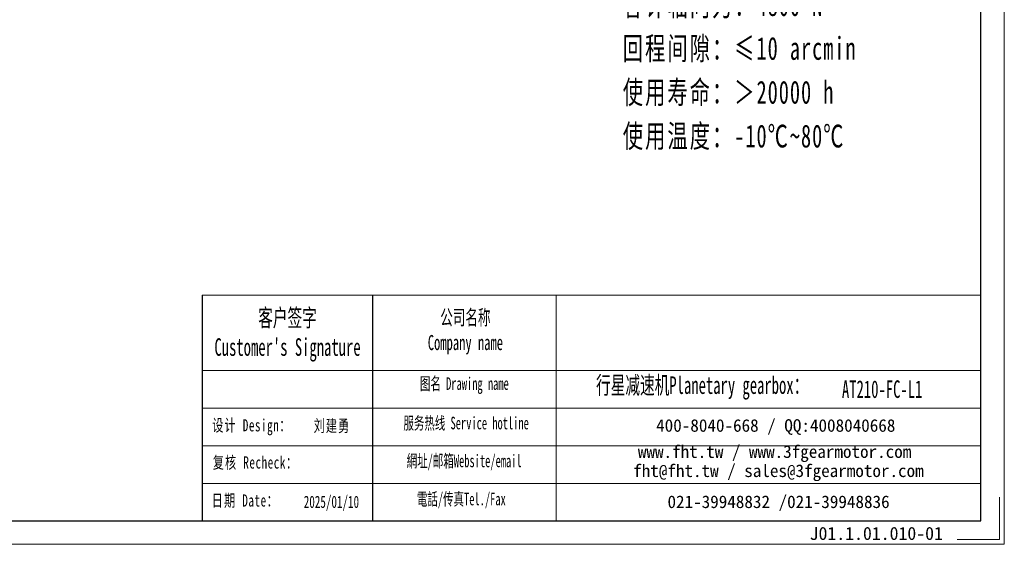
# Model space of a CAD drawing. Header units: millimetres. Extents: x -47 to 1256, y -34 to 883.
# Tile 5 of 8: x 610 to 1256, y -34 to 310. Entities that reach past the tile are written whole.
import ezdxf

# ---------------------------------------------------------------- set-up
doc = ezdxf.new("R2010")
doc.units = ezdxf.units.MM
doc.layers.add('6文字层', color=3, linetype='Continuous')
doc.layers.add('7标注层', color=4, linetype='Continuous')
for name, color, linetype, lineweight in [('SLD-0', 7, 'Continuous', 18), ('图框_外框线', 7, 'Continuous', 18), ('尺寸线层', 3, 'Continuous', 18)]:
    doc.layers.add(name, color=color, linetype=linetype, lineweight=lineweight)
doc.styles.add('SLDTEXTSTYLE4', font='SimSun.ttf', dxfattribs={"width": 0.611111})
doc.styles.get("Standard").update_dxf_attribs({"font": 'SimSun.ttf'})
doc.styles.add('标准', font='txt', dxfattribs={"width": 0.667})
doc.styles.add('样式 1', font='SimSun.ttf')

msp = doc.modelspace()

# ---------------------------------------------------------------- linework, layer by layer
msp.add_line((841.05979, 129.60993), (841.05979, -18.59866))
at = {"layer": '7标注层', "color": 0}
msp.add_line((729.25955, 129.60993), (729.25955, -18.57332), dxfattribs=at)
at = {"layer": '图框_外框线'}
for p, q in [((729.25955, 129.60993), (841.05979, 129.60993)), ((841.05979, 129.60993), (841.05979, -18.57332)), ((841.05979, 129.60993), (1240.21873, 129.60993)), ((961.51701, 129.60993), (961.51701, -18.57332)), ((729.25955, 80.16107), (841.05979, 80.16107)), ((841.05979, 80.16107), (1240.21873, 80.16107)), ((729.25955, 55.43663), (1240.21873, 55.43663)), ((729.25955, 30.7122), (1240.21873, 30.7122)), ((729.25955, 5.98777), (1240.21873, 5.98777))]:
    msp.add_line(p, q, dxfattribs=at)
at = {"layer": '图框_外框线', "color": 3}
msp.add_lwpolyline([(-40.94422, -34.00902), (1255.65443, -34.00902), (1255.65443, 882.87146), (-40.94422, 882.87146)], close=True, dxfattribs=at)
at = {"layer": '图框_外框线', "color": 3, "lineweight": 25}
msp.add_lwpolyline([(36.23428, -18.57332), (1240.21873, -18.57332), (1240.21873, 867.43576), (36.23428, 867.43576)], close=True, dxfattribs=at)
at = {"layer": '图框_外框线', "color": 3}
msp.add_lwpolyline([(1252.56729, -3.13762), (1252.56729, -30.92188), (1224.78304, -30.92188)], dxfattribs=at)

# ---------------------------------------------------------------- texts
at = {"layer": '6文字层', "insert": (1127.93255, -22.5644), "char_height": 8.5682479, "width": 46.3803792, "attachment_point": 1, "style": '样式 1'}
msp.add_mtext('J01.1.01.010-01', dxfattribs=at)
at = {"layer": 'SLD-0', "color": 1, "attachment_point": 2}
for s, insert, char_height, width, style in [("{\\fSimSun|b1|i0|c134|p2;客户签字\\PCustomer's Signature}", (785.35238, 120.4617), 11.538069, 143.5347677, 'SLDTEXTSTYLE4'), ('{\\fSimSun|b1|i0|c134|p2;公司名称\\PCompany name}', (902.05238, 119.84921), 9.8897734, 128.0416868, 'SLDTEXTSTYLE4'), ('{\\fSimSun|b1|i0|c134|p2;  \\H1.1667x;行星减速机Planetary gearbox\\fSimSun|b0|i0|c134|p2;：}', (1053.31317, 76.2392), 9.8897734, 155.5427965, 'SLDTEXTSTYLE4'), ('{\\fSimSun|b1|i0|c134|p2;图名 Drawing name}', (901.37637, 75.60347), 8.2414778, 105.3976586, 'SLDTEXTSTYLE4'), ('\\pt57.69034;AT210-FC-L1', (1175.49709, 73.61342), 11.538069, 83.9680655, 'SLDTEXTSTYLE4'), ('{\\fNSimSun|b0|i0|c134|p49;\\T1.1;设计 \\fNSimSun|b0|i0|c0|p49;Design\\fNSimSun|b0|i0|c134|p49;：}', (761.97943, 48.12178), 8, 134.7484704, '标准'), ('{\\fNSimSun|b0|i0|c134|p49;\\T1.1;刘建勇}', (814.52347, 47.82624), 8, 34.2426932, '标准'), ('{\\fSimSun|b1|i0|c134|p2;服务热线 Service hotline}', (902.54506, 49.68831), 8.2414778, 117.423117, 'SLDTEXTSTYLE4'), ('{\\fSimSun|b1|i0|c134|p2;網址/邮箱Website/email}', (901.26179, 24.85803), 8.2414778, 122.2264124, 'SLDTEXTSTYLE4'), ('{\\fNSimSun|b0|i0|c134|p49;\\T1.1;复核 \\fNSimSun|b0|i0|c0|p49;Recheck\\fNSimSun|b0|i0|c134|p49;：}', (764.32932, 23.71332), 8, 132.7995629, '标准'), ('{\\fSimSun|b1|i0|c134|p2;電話/传真Tel./Fax}', (899.41533, -0.16585), 8.2414778, 123.6964379, 'SLDTEXTSTYLE4'), ('{\\fNSimSun|b0|i0|c134|p49;\\T1.1;日期 Date：}', (757.67417, -1.22793), 8, 150.5289061, '标准'), ('{\\fNSimSun|b0|i0|c134|p49;2025/01/10}', (814.15949, -2.12354), 8, 34.2426932, '标准')]:
    msp.add_mtext(s, dxfattribs=dict(at, insert=insert, char_height=char_height, width=width, style=style))
at = {"layer": 'SLD-0', "color": 1, "char_height": 8.2414778, "attachment_point": 2}
for s, insert, width in [('{\\fSimSun|b1|i0|c134|p2;400-8040-668 / QQ:4008040668}', (1105.70061, 48.11355), 239.9540001), ('{\\fSimSun|b1|i0|c134|p2;www.fht.tw / www.3fgearmotor.com }', (1104.9407, 30.94767), 240.224122), ('\\pt98.89773;{\\fSimSun|b1|i0|c134|p2;fht@fht.tw / sales@3fgearmotor.com }', (1107.45238, 18.39808), 240.224122), ('{\\fSimSun|b1|i0|c134|p2;021-39948832 /021-39948836 }', (1107.53855, -1.96779), 183.4292894)]:
    msp.add_mtext(s, dxfattribs=dict(at, insert=insert, width=width))
at = {"layer": '尺寸线层', "insert": (1005.33203, 500.37522), "char_height": 11.907, "width": 230.0083004, "attachment_point": 1, "line_spacing_factor": 1.15057, "style": '标准'}
msp.add_mtext('{\\fNSimSun|b0|i0|c134|p49;\\H1.25976x;\\W0.65;\\T1.1;性能参数：\\H0.7938x;\\W0.667;\\T1;\\P\\H1.25976x;\\W0.65;\\T1.1;减速比：1:3-30\\H0.7938x;\\W0.667;\\T1;\\P\\H1.25976x;\\W0.65;\\T1.1;额定输出力矩：430-1300 N.m\\H0.7938x;\\W0.667;\\T1;\\P\\H1.25976x;\\W0.65;\\T1.1;最大加速力矩：1.5倍额定扭矩\\H0.7938x;\\W0.667;\\T1;\\P\\H1.25976x;\\W0.65;\\T1.1;额定输入转速：1500 rpm\\H0.7938x;\\W0.667;\\T1;\\P\\H1.25976x;\\W0.65;\\T1.1;容许径向力：2200 N\\H0.7938x;\\W0.667;\\T1;\\P\\H1.25976x;\\W0.65;\\T1.1;容许轴向力：4800 N\\H0.7938x;\\W0.667;\\T1;\\P\\H1.25976x;\\W0.65;\\T1.1;回程间隙：≤10 arcmin\\H0.7938x;\\W0.667;\\T1;\\P\\H1.25976x;\\W0.65;\\T1.1;使用寿命：＞20000 h\\H0.7938x;\\W0.667;\\T1;\\P\\H1.25976x;\\W0.65;\\T1.1;使用温度：-10℃~80℃}', dxfattribs=at)

doc.saveas('drawing.dxf')
